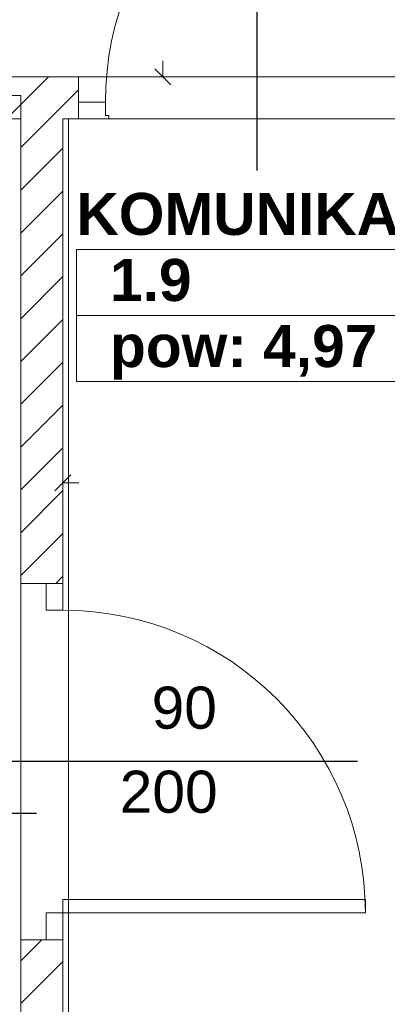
# Model space of a CAD drawing. Header units: millimetres. Extents: x 204754 to 499005, y -178579 to -103222.
# Tile 83 of 178: x 267770 to 268864, y -133667 to -130740. Entities that reach past the tile are written whole.
import ezdxf
from ezdxf.enums import TextEntityAlignment as Align
from ezdxf.lldxf.tags import DXFTag

# ---------------------------------------------------------------- set-up
doc = ezdxf.new("R2010")
doc.units = ezdxf.units.MM
doc.header["$MEASUREMENT"] = 0
doc.layers.get('0').update_dxf_attribs({"color": 252, "lineweight": 5})
doc.layers.add('IS_Opisy_działek_Wodociag', color=7, linetype='SOLID', true_color=0x000000)
for name, color, linetype, lineweight in [('Nowe_! NAZWY POM', 252, 'Continuous', 5), ('Nowe_! NAZWY POM_Nr_pióra__19', 252, 'Continuous', 5), ('Nowe_220-A Ściany', 252, 'Continuous', 5), ('Nowe_220-A Ściany_Nr_pióra__93', 252, 'Continuous', 5), ('Nowe_Drzwi ARCHICAD_Nr_pióra__168', 252, 'Continuous', 5), ('Nowe_Metryczki pomieszczeń ARCHICADa_Nr_pióra__13', 252, 'Continuous', 5), ('Nowe_Znaczniki drzwi ARCHICADa', 252, 'Continuous', 5), ('Nowe_Znaczniki drzwi ARCHICADa_Nr_pióra__111', 252, 'Continuous', 5), ('Nowe_Znaczniki drzwi ARCHICADa_Nr_pióra__141', 252, 'Continuous', 5)]:
    doc.layers.add(name, color=color, linetype=linetype, lineweight=lineweight)
doc.styles.add('GENERATED_STYLE_1', font='arial.ttf')
doc.styles.add('GENERATED_STYLE_2', font='arialbd.ttf')
tags = doc.linetypes.add('SOLID', pattern=[10, 10, 0]).pattern_tags.tags
tags[6:7] = [DXFTag(74, 4), DXFTag(75, 0), DXFTag(340, '0'), DXFTag(46, 0.0), DXFTag(50, 0.0), DXFTag(44, 0.0), DXFTag(45, 0.0)]
tags[4:5] = [DXFTag(74, 4), DXFTag(75, 0), DXFTag(340, '0'), DXFTag(46, 0.0), DXFTag(50, 0.0), DXFTag(44, 0.0), DXFTag(45, 0.0)]

# ---------------------------------------------------------------- blocks, each defined once
blk = doc.blocks.new('KOMUNIKACJA_1.9_20', base_point=(268576, -131520.6))
at = {"layer": 'Nowe_Metryczki pomieszczeń ARCHICADa_Nr_pióra__13', "color": 7, "linetype": 'Continuous', "lineweight": 13}
for p, q in [((267938.8, -131422.4), (267938.8, -131815.2)), ((267938.8, -131422.4), (269213.1, -131422.4)), ((269213.1, -131422.4), (269213.1, -131815.2)), ((267938.8, -131618.8), (269213.1, -131618.8)), ((267938.8, -131815.2), (269213.1, -131815.2))]:
    blk.add_line(p, q, dxfattribs=at)
at = {"layer": 'Nowe_Metryczki pomieszczeń ARCHICADa_Nr_pióra__13', "color": 7, "lineweight": 13, "style": 'GENERATED_STYLE_2'}
for tag, p in [('ROOM_NAME', (267938.8, -131254.5)), ('ROOM_NUMBER', (268038.8, -131450.9)), ('ROOM_CALC_AREA', (268038.8, -131647.4))]:
    blk.add_attdef(tag, text='', height=125, dxfattribs=at).set_placement(p, align=Align.TOP_LEFT)
blk = doc.blocks.new('D Marker 11_28')
at = {"layer": 'Nowe_Znaczniki drzwi ARCHICADa_Nr_pióra__111', "color": 7, "linetype": 'Continuous', "lineweight": 25}
blk.add_line((0, -927.4), (0, 153.6), dxfattribs=at)
at = {"layer": 'Nowe_Znaczniki drzwi ARCHICADa_Nr_pióra__141', "color": 7, "linetype": 'Continuous', "lineweight": 25}
for start, end in [(0, 180), (180, 0)]:
    blk.add_arc((0, -1052.4), 125, start, end, dxfattribs=at)
at = {"layer": 'Nowe_Znaczniki drzwi ARCHICADa_Nr_pióra__141', "color": 7, "lineweight": 25, "style": 'GENERATED_STYLE_1'}
for tag, rotation, p in [('AC_MarkerText_4', 90, (-19.6, -537.9)), ('AC_WIDO_B_SIZE', 90, (230.4, -537.9)), ('AC_MarkerText_1', 360, (-109.1, -1114.9))]:
    blk.add_attdef(tag, text='', height=125, rotation=rotation, dxfattribs=at).set_placement(p, align=Align.BOTTOM_LEFT)
blk = doc.blocks.new('D Marker 11_4')
at = {"layer": 'Nowe_Znaczniki drzwi ARCHICADa_Nr_pióra__111', "color": 7, "linetype": 'Continuous', "lineweight": 25}
blk.add_line((0, -1001.3), (0, 153.6), dxfattribs=at)
at = {"layer": 'Nowe_Znaczniki drzwi ARCHICADa_Nr_pióra__141', "color": 7, "lineweight": 25, "style": 'GENERATED_STYLE_1'}
for tag, p in [('AC_WIDO_B_SIZE', (-230.4, -253.3)), ('AC_MarkerText_4', (19.6, -348.2))]:
    blk.add_attdef(tag, text='', height=125, rotation=270, dxfattribs=at).set_placement(p, align=Align.BOTTOM_LEFT)
blk = doc.blocks.new('podkład 20251118')
at = {"color": 252, "linetype": 'Continuous', "lineweight": 5}
for p, q in [((268195.8, -130909.5), (268195.8, -130862)), ((268172, -130885.8), (268219.5, -130933.3)), ((267922.5, -132093.1), (267875, -132140.6)), ((267898.7, -132116.9), (267946.2, -132116.9))]:
    blk.add_line(p, q, dxfattribs=at)
at = {"layer": 'Nowe_! NAZWY POM_Nr_pióra__19', "color": 252, "linetype": 'Continuous', "lineweight": 5}
for p, q in [((266173.7, -130909.5), (269281.3, -130909.5)), ((267773.7, -130964.5), (266173.7, -130964.5)), ((267773.7, -134424.5), (267773.7, -130964.5)), ((269283.7, -131034.5), (267915.3, -131034.5)), ((267915.3, -131034.5), (267915.3, -134664.5))]:
    blk.add_line(p, q, dxfattribs=at)
at = {"layer": 'Nowe_220-A Ściany', "color": 252, "linetype": 'Continuous', "lineweight": 5}
for p, q in [((267731.3, -131034.5), (267856.3, -130909.5)), ((267858.5, -131034.5), (267945.3, -130947.8)), ((267773.7, -131119.3), (267858.5, -131034.5)), ((267773.7, -131246.6), (267898.7, -131121.6)), ((267773.7, -131373.9), (267898.7, -131248.9)), ((267773.7, -131501.2), (267898.7, -131376.2)), ((267773.7, -131628.5), (267898.7, -131503.5)), ((267773.7, -131755.7), (267898.7, -131630.7)), ((267773.7, -131883), (267898.7, -131758)), ((267773.7, -132010.3), (267898.7, -131885.3)), ((267773.7, -132137.6), (267898.7, -132012.6)), ((267773.7, -132264.8), (267898.7, -132139.8)), ((267773.7, -132392.1), (267898.7, -132267.1)), ((267877.7, -132415.5), (267898.7, -132394.4)), ((267773.7, -133537.6), (267835.9, -133475.5)), ((267773.7, -133664.9), (267898.7, -133539.9))]:
    blk.add_line(p, q, dxfattribs=at)
at = {"layer": 'Nowe_220-A Ściany_Nr_pióra__93', "color": 252, "linetype": 'Continuous', "lineweight": 5}
for p, q in [((267945.3, -130909.5), (267454.2, -130909.5)), ((267945.3, -130984.5), (267945.3, -130909.5)), ((267945.3, -131034.5), (267945.3, -130984.5)), ((267454.2, -131034.5), (267773.7, -131034.5)), ((267773.7, -131034.5), (267773.7, -132415.5)), ((267898.7, -131034.5), (267945.3, -131034.5)), ((267898.7, -132415.5), (267898.7, -131034.5)), ((267848.7, -132415.5), (267773.7, -132415.5)), ((267898.7, -132415.5), (267848.7, -132415.5)), ((267848.7, -133475.5), (267773.7, -133475.5)), ((267773.7, -133475.5), (267773.7, -134494.5)), ((267898.7, -133475.5), (267848.7, -133475.5)), ((267898.7, -134664.5), (267898.7, -133475.5))]:
    blk.add_line(p, q, dxfattribs=at)
at = {"layer": 'Nowe_Drzwi ARCHICAD_Nr_pióra__168', "color": 252, "linetype": 'Continuous', "lineweight": 5}
for p, q in [((267945.3, -130984.5), (267945.3, -131034.5)), ((268025.3, -130984.5), (267945.3, -130984.5)), ((267945.3, -131034.5), (267945.3, -130984.5)), ((268025.3, -131024.5), (268025.3, -130984.5)), ((267945.3, -131034.5), (268025.3, -131034.5)), ((268035.3, -131024.5), (268025.3, -131024.5)), ((268025.3, -131034.5), (268035.3, -131034.5)), ((268035.3, -131034.5), (268035.3, -131024.5)), ((267898.7, -132415.5), (267848.7, -132415.5)), ((267848.7, -132415.5), (267848.7, -132495.5)), ((267898.7, -132415.5), (267848.7, -132415.5)), ((267898.7, -132495.5), (267898.7, -132415.5)), ((267848.7, -132495.5), (267858.7, -132495.5)), ((267858.7, -132495.5), (267898.7, -132495.5)), ((268798.7, -133355.5), (267898.7, -133355.5)), ((267898.7, -133355.5), (267898.7, -133395.5)), ((268798.7, -133395.5), (268798.7, -133355.5)), ((267858.7, -133395.5), (267848.7, -133395.5)), ((267848.7, -133395.5), (267848.7, -133475.5)), ((267898.7, -133395.5), (267858.7, -133395.5)), ((267898.7, -133475.5), (267898.7, -133395.5)), ((267898.7, -133395.5), (268798.7, -133395.5)), ((267848.7, -133475.5), (267898.7, -133475.5)), ((267898.7, -133475.5), (267848.7, -133475.5))]:
    blk.add_line(p, q, dxfattribs=at)
for centre, major_axis, start_param, end_param in [((268925.3, -130984.5), (-636.4, 636.4), -0.785398, 0.785398), ((267898.7, -133395.5), (636.4, 636.4), 5.497787, 7.068583)]:
    blk.add_ellipse(centre, major_axis=major_axis, ratio=1, start_param=start_param, end_param=end_param, dxfattribs=at)
at = {"layer": 'Nowe_! NAZWY POM', "color": 7, "linetype": 'Continuous', "lineweight": 13}
blk.add_blockref('KOMUNIKACJA_1.9_20', (268576, -131520.6), dxfattribs=at).add_auto_attribs({'ROOM_NAME': 'KOMUNIKACJA', 'ROOM_NUMBER': '1.9', 'ROOM_CALC_AREA': 'pow: 4,97 m2'})
at = {"layer": 'Nowe_Znaczniki drzwi ARCHICADa', "color": 7, "linetype": 'Continuous', "lineweight": 25}
ref = blk.add_blockref('D Marker 11_28', (268475.3, -131034.5), dxfattribs=dict(at, rotation=180))
ref.add_attrib('AC_MarkerText_1', 'D1', dxfattribs={"layer": 'Nowe_Znaczniki drzwi ARCHICADa_Nr_pióra__141', "color": 7, "lineweight": 25, "height": 125, "rotation": 360, "style": 'GENERATED_STYLE_1'}).set_placement((268366.1, -130044.6), align=Align.BOTTOM_LEFT)
ref.add_attrib('AC_MarkerText_4', '90', dxfattribs={"layer": 'Nowe_Znaczniki drzwi ARCHICADa_Nr_pióra__141', "color": 7, "lineweight": 25, "height": 125, "rotation": 90, "style": 'GENERATED_STYLE_1'}).set_placement((268455.6, -130604.8), align=Align.BOTTOM_LEFT)
ref.add_attrib('AC_WIDO_B_SIZE', '200', dxfattribs={"layer": 'Nowe_Znaczniki drzwi ARCHICADa_Nr_pióra__141', "color": 7, "lineweight": 25, "height": 125, "rotation": 90, "style": 'GENERATED_STYLE_1'}).set_placement((268705.6, -130699.6), align=Align.BOTTOM_LEFT)
ref = blk.add_blockref('D Marker 11_4', (267773.7, -132945.5), dxfattribs=dict(at, rotation=90))
ref.add_attrib('AC_MarkerText_4', '90', dxfattribs={"layer": 'Nowe_Znaczniki drzwi ARCHICADa_Nr_pióra__141', "color": 7, "lineweight": 25, "height": 125, "rotation": 360, "style": 'GENERATED_STYLE_1'}).set_placement((268162.7, -132885), align=Align.BOTTOM_LEFT)
ref.add_attrib('AC_WIDO_B_SIZE', '200', dxfattribs={"layer": 'Nowe_Znaczniki drzwi ARCHICADa_Nr_pióra__141', "color": 7, "lineweight": 25, "height": 125, "rotation": 360, "style": 'GENERATED_STYLE_1'}).set_placement((268067.8, -133135), align=Align.BOTTOM_LEFT)

msp = doc.modelspace()

# ---------------------------------------------------------------- linework, layer by layer
at = {"layer": 'IS_Opisy_działek_Wodociag'}
msp.add_line((267820.3, -133100.1), (267022.8, -133100.1), dxfattribs=at)

# ---------------------------------------------------------------- block references
msp.add_blockref('podkład 20251118', (0, 0))

doc.saveas('drawing.dxf')
